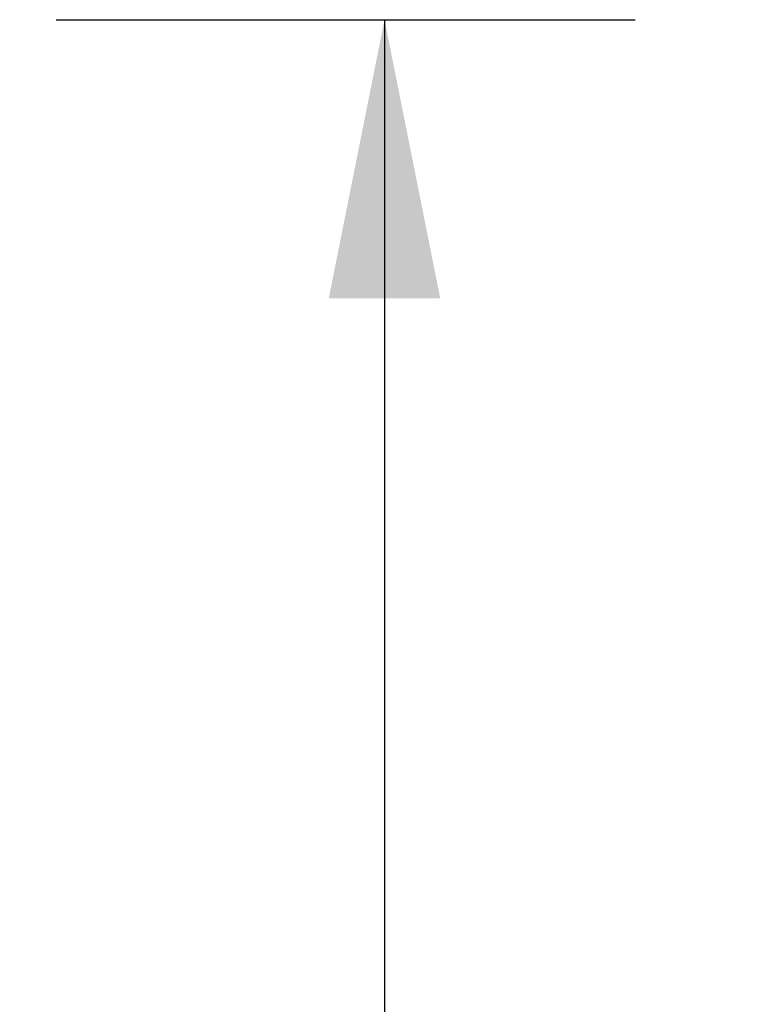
# Model space of a CAD drawing. Header units: inches. Extents: x 0 to 291, y 0 to 188.
# Tile 59 of 113: x 137.32 to 141.81, y 127.35 to 133.41. Entities that reach past the tile are written whole.
import ezdxf

# ---------------------------------------------------------------- set-up
doc = ezdxf.new("R2010")
doc.units = ezdxf.units.IN
doc.header["$LTSCALE"] = 16.018896
doc.header["$MEASUREMENT"] = 0
doc.layers.get('0').update_dxf_attribs({"linetype": 'CONTINUOUS'})
doc.layers.add('DIMENSIONS', color=7, linetype='CONTINUOUS')
doc.styles.get("Standard").update_dxf_attribs({"font": 'arial.ttf'})
doc.dimstyles.new('DIMSTYLE_1', dxfattribs={"dimtxt": 1.284938, "dimasz": 1.713251, "dimexe": 0.09, "dimexo": 0.07, "dimgap": 0.0375, "dimtad": 0, "dimtih": 1, "dimtoh": 1, "dimzin": 4, "dimdsep": 46, "dimtxsty": 'Standard', "dimblk": '_FILLED', "dimblk1": '_FILLED', "dimblk2": '_FILLED', "dimcen": 0.09, "dimazin": 1, "dimtfac": 1, "dimtdec": 3, "dimtofl": 0, "dimtmove": 0, "dimatfit": 3, "dimldrblk": '_FILLED', "dimfxl": 1, "dimtolj": 1, "dimtzin": 4, "dimarcsym": 0})

# ---------------------------------------------------------------- blocks, each defined once
blk = doc.blocks.new('_FILLED')
at = {"color": 0, "linetype": 'ByBlock'}
blk.add_solid([(0, 0), (-1, 0.2), (-1, -0.2)], dxfattribs=at)
blk = doc.blocks.new('*D20')
at = {"layer": 'DIMENSIONS', "color": 2, "linetype": 'Continuous'}
for p, q in [((137.546, 133.4098), (141.1093, 133.4098)), ((139.5673, 133.4098), (139.5673, 117.4447)), ((139.5673, 98.9098), (139.5673, 114.8748)), ((137.546, 98.9098), (141.1093, 98.9098))]:
    blk.add_line(p, q, dxfattribs=at)
at = {"layer": 'DIMENSIONS', "color": 2, "linetype": 'Continuous', "xscale": 1.7132508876, "yscale": 1.7132508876, "zscale": 1.7132508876}
for p, rotation in [((139.5673, 133.4098), 90), ((139.5673, 98.9098), 270)]:
    blk.add_blockref('_FILLED', p, dxfattribs=dict(at, rotation=rotation))
at = {"layer": 'DIMENSIONS', "color": 2, "linetype": 'Continuous', "insert": (139.5673, 116.8022), "char_height": 1.28494, "width": 4.490118, "attachment_point": 2, "line_spacing_factor": 0.9}
blk.add_mtext('34.50', dxfattribs=at)

msp = doc.modelspace()

# ---------------------------------------------------------------- dimensions: what is measured, and where the dimension line sits
at = {"layer": 'DIMENSIONS', "color": 2, "linetype": 'Continuous'}
dim = msp.add_linear_dim(base=(139.5673, 133.4098), p1=(137.476, 98.9098), p2=(137.476, 133.4098), angle=90, dimstyle='DIMSTYLE_1', dxfattribs=at)
dim.commit()
dim.dimension.update_dxf_attribs({"geometry": '*D20', "text_midpoint": (139.5646, 116.1526), "dimtype": 160})

doc.saveas('drawing.dxf')
